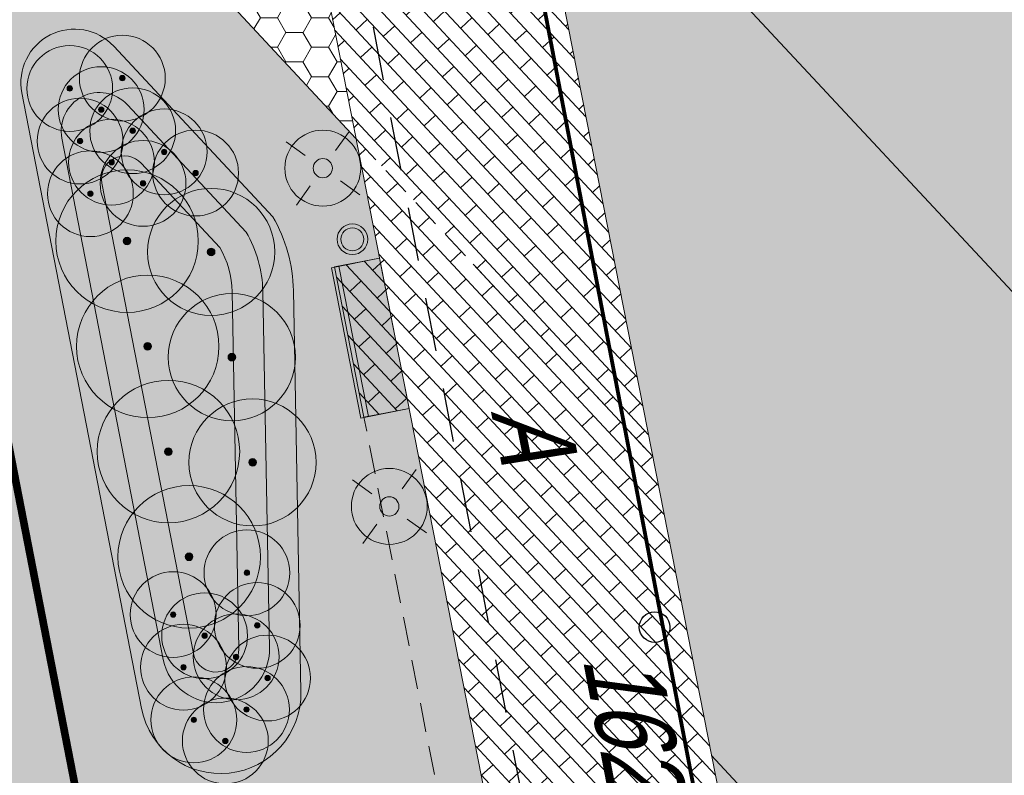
# Model space of a CAD drawing. Header units: millimetres. Extents: x 4385 to 11928, y 17253 to 36963.
# Tile 49 of 256: x 5890 to 5903, y 18466 to 18476. Entities that reach past the tile are written whole.
import ezdxf

# ---------------------------------------------------------------- set-up
doc = ezdxf.new("R2010")
doc.units = ezdxf.units.MM
for name, pattern in [('CENTER', [50.800000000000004, 31.75, -6.35, 6.35, -6.35]), ('DASHED', [19.049999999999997, 12.7, -6.35]), ('ГП_Ботаническая_1 и 2 этап$0$ACAD_ISO04W100', [30, 24, -3, 0, -3])]:
    doc.linetypes.add(name, pattern=pattern)
for name, color, linetype, lineweight, true_color in [('БЛАГО_Ботаническая_Р$0$БЛАГО_МАФ', 7, 'Continuous', 0, 0x000000), ('ГП_здания_сносимые', 7, 'Continuous', 9, 0xfaed00), ('ГП_разбивка_тротуары', 7, 'Continuous', 9, 0x83089b), ('ОЗЕЛ_Ботаническая_Р$0$ОЗЕЛ_растительность', 7, 'Continuous', 5, 0x000000), ('ОЗЕЛ_Ботаническая_Р$0$ОЗЕЛ_растительность_кустарники', 7, 'Continuous', 5, 0x000000), ('Покр_георешетка_газон_8.2(п)', 7, 'Continuous', 0, 0x394c26), ('Покр_озел_9(п)', 7, 'Continuous', 0, 0xc4cfab), ('Покр_разметка', 7, 'Continuous', 0, 0x000000), ('Покр_трот_плитка 600х200х80_проезд_1.1(п)', 250, 'Continuous', 0, 0x333333), ('Покр_трот_плитка_300х100х80_пеш_2.2(п)', 7, 'Continuous', 0, 0xffffff), ('Покр_трот_плитка_300х100х80_проезд_1.2(п)', 7, 'Continuous', 0, 0x000000)]:
    doc.layers.add(name, color=color, linetype=linetype, lineweight=lineweight, true_color=true_color)
for name, color, linetype, lineweight in [('Геоподоснова_34179-21 от 9.08.21$0$Горизонтали', 7, 'Continuous', 25), ('Геоподоснова_34179-21 от 9.08.21$0$Граница улицы', 7, 'Continuous', 25), ('Геоподоснова_34179-21 от 9.08.21$0$Здания', 7, 'Continuous', 25), ('ГП_Ботаническая_1 и 2 этап$0$ГП_здан_проект_оси', 50, 'ГП_Ботаническая_1 и 2 этап$0$ACAD_ISO04W100', 15), ('ГП_здан_проект_оси', 50, 'CENTER', 0), ('ГП_тротуары', 210, 'Continuous', 5)]:
    doc.layers.add(name, color=color, linetype=linetype, lineweight=lineweight)
doc.layers.add('ГП_здан_проект_гараж', color=7, linetype='Continuous', true_color=0xcc0000)
for name, color, linetype, lineweight, true_color, transparency in [('ГП_озел_штриховка_сущ', 7, 'Continuous', 0, 0x829556, 0.6), ('ГП_тротуары_штриховка_сущ', 7, 'Continuous', 0, 0xba8573, 0.6), ('ГП_холм и геопластика', 7, 'Continuous', 0, 0x36526d, 0.5), ('ОЗЕЛ_Ботаническая_Р$0$ГП_холм и геопластика', 7, 'Continuous', 0, 0x36526d, 0.5), ('ОЗЕЛ_Ботаническая_Р$0$ОЗЕЛ_растительность_заливка', 7, 'Continuous', 0, 0x000000, 0.2), ('Покр_озел_9(з)', 7, 'Continuous', 0, 0xc4cfab, 0.5)]:
    doc.layers.add(name, color=color, linetype=linetype, lineweight=lineweight, true_color=true_color, transparency=transparency)
doc.styles.add('Геоподоснова_34179-21 от 9.08.21$0$Style-RUSSIAN_1251 I 0.32289', font='RUSSIAN_1251.shx', dxfattribs={"oblique": 18.5})
pattern_1 = [(0, (-5962.552605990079, -18500.87519400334), (0.333375, 0.19247414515), [0.22225, -0.4445]), (120, (-5962.552605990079, -18500.87519400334), (-0.3333749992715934, 0.1924741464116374), [0.2222499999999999, -0.4444999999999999]), (59.99999999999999, (-5962.552605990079, -18500.87519400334), (7.284066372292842e-10, 0.3849482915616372), [-0.4445, 0.22225])]

# ---------------------------------------------------------------- blocks, each defined once
blk = doc.blocks.new('Геоподоснова_34179-21 от 9.08.21$0$PIKET_243')
at = {"layer": 'Геоподоснова_34179-21 от 9.08.21$0$Горизонтали', "color": 7, "linetype": 'Continuous', "lineweight": 25}
blk.add_arc((0, 0), 0.2000000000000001, 0, 359.999994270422, dxfattribs=at)
blk = doc.blocks.new('Геоподоснова_34179-21 от 9.08.21$0$msdElementTypeLineString_53')
at = {"layer": 'Геоподоснова_34179-21 от 9.08.21$0$Граница улицы', "color": 7, "linetype": 'Continuous', "lineweight": 25}
for p, q in [((8.176079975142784, 25.27157485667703), (8.309374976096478, 24.58247677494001)), ((8.404331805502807, 24.0915763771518), (8.537626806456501, 23.4024782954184)), ((8.63258363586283, 22.9115778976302), (8.765878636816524, 22.2224798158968)), ((8.860835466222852, 21.73157941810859), (8.994130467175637, 21.0424813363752)), ((9.089087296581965, 20.55158093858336), (9.22238229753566, 19.86248285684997)), ((9.317339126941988, 19.37158245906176), (9.450634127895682, 18.68248437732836)), ((9.54559095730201, 18.19158397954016), (9.678885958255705, 17.50248589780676)), ((9.773842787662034, 17.01158550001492), (9.907137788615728, 16.32248741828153)), ((10.00209461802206, 15.83158702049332), (10.13538961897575, 15.14248893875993))]:
    blk.add_line(p, q, dxfattribs=at)
blk = doc.blocks.new('Геоподоснова_34179-21 от 9.08.21')
at = {"layer": 'Геоподоснова_34179-21 от 9.08.21$0$Здания', "color": 7, "linetype": 'Continuous', "lineweight": 25, "flags": 128}
blk.add_lwpolyline([(5945.681980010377, 18473.17310998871), (5920.979179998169, 18468.42392001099), (5921.168194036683, 18467.47251719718), (5921.450146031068, 18466.05331067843), (5916.555339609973, 18465.1436723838), (5915.166640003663, 18464.8855999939), (5914.638450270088, 18467.72781371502), (5914.418714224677, 18468.91022370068), (5913.969756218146, 18471.32608789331), (5911.854029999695, 18482.71091000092), (5911.669387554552, 18482.67597946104), (5905.624426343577, 18481.53239725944), (5902.627643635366, 18480.96546766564), (5900.552740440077, 18480.57293868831), (5897.03103213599, 18479.90670400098), (5896.541, 18479.81400000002), (5900.294497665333, 18460.22921469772), (5900.304070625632, 18460.17926545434), (5900.611355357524, 18458.57593279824), (5900.661293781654, 18458.31536695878), (5900.808118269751, 18457.54927458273), (5900.81533475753, 18457.51162080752), (5901.865128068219, 18452.03406930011)], dxfattribs=at)
at = {"layer": 'Геоподоснова_34179-21 от 9.08.21$0$Горизонтали', "color": 7, "linetype": 'Continuous', "lineweight": 25, "rotation": 12.28311448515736}
blk.add_blockref('Геоподоснова_34179-21 от 9.08.21$0$PIKET_243', (5898.742, 18467.763), dxfattribs=at)
at = {"layer": 'Геоподоснова_34179-21 от 9.08.21$0$Граница улицы', "color": 7, "linetype": 'Continuous', "lineweight": 25}
blk.add_blockref('Геоподоснова_34179-21 от 9.08.21$0$msdElementTypeLineString_53', (5886.891000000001, 18450.325), dxfattribs=at)
at = {"layer": 'Геоподоснова_34179-21 от 9.08.21$0$Горизонтали', "color": 7, "linetype": 'Continuous', "lineweight": 25, "style": 'Геоподоснова_34179-21 от 9.08.21$0$Style-RUSSIAN_1251 I 0.32289', "oblique": 18.5, "width": 0.7999964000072}
blk.add_text('162.41', height=1.000002, rotation=280.7893916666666, dxfattribs=at).set_placement((5897.801, 18467.354))
at = {"layer": 'Геоподоснова_34179-21 от 9.08.21$0$Граница улицы', "color": 7, "linetype": 'Continuous', "lineweight": 25, "style": 'Геоподоснова_34179-21 от 9.08.21$0$Style-RUSSIAN_1251 I 0.32289', "oblique": 18.5, "width": 0.7999964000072}
blk.add_text('А', height=1.000002, rotation=281.4542694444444, dxfattribs=at).set_placement((5896.604095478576, 18470.57745843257))
blk = doc.blocks.new('БЛАГО_Ботаническая_Р$0$sk 091')
at = {"layer": 'БЛАГО_Ботаническая_Р$0$БЛАГО_МАФ', "true_color": 0xc7c8ca}
h = blk.add_hatch(color=9, dxfattribs=at)
h.dxf.hatch_style = 1
h.paths.add_polyline_path([(2, 0.6409999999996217), (2, 0), (0, 0), (0, 0.6409999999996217)])
at = {"layer": 'БЛАГО_Ботаническая_Р$0$БЛАГО_МАФ'}
for points in [[(0, 0), (2, 0), (2, 0.6409999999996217), (0, 0.6409999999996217), (0, 0)], [(2, 0.5410000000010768), (0, 0.5410000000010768)]]:
    blk.add_lwpolyline(points, dxfattribs=at)
blk = doc.blocks.new('БЛАГО_Ботаническая_Р$0$Урна')
at = {"layer": 'БЛАГО_Ботаническая_Р$0$БЛАГО_МАФ', "true_color": 0xfeeab9}
h = blk.add_hatch(color=254, dxfattribs=at)
h.dxf.hatch_style = 1
edge = h.paths.add_edge_path()
edge.add_arc((0, -5.456968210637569e-12), 0.2, 0, 360)
at = {"layer": 'БЛАГО_Ботаническая_Р$0$БЛАГО_МАФ'}
for radius in [0.2, 0.15]:
    blk.add_circle((0, -5.456968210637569e-12), radius, dxfattribs=at)
blk = doc.blocks.new('БЛАГО_Ботаническая_Р$0$П(2018)-171001_Грай (Р)_Освещение$0$Прожектор')
at = {"layer": 'БЛАГО_Ботаническая_Р$0$БЛАГО_МАФ', "true_color": 0xfcfcfc, "transparency": 33554559}
h = blk.add_hatch(color=7, dxfattribs=at)
h.dxf.hatch_style = 1
edge = h.paths.add_edge_path()
edge.add_arc((1.818989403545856e-12, 0), 0.3441239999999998, 0, 360)
at = {"layer": 'БЛАГО_Ботаническая_Р$0$БЛАГО_МАФ', "true_color": 0xfcfcfc, "transparency": 33554636}
h = blk.add_hatch(color=7, dxfattribs=at)
h.dxf.hatch_style = 1
edge = h.paths.add_edge_path()
edge.add_arc((1.818989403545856e-12, -2.27373675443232e-13), 0.08711999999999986, 0, 360)
at = {"layer": 'БЛАГО_Ботаническая_Р$0$БЛАГО_МАФ', "linetype": 'Continuous', "ltscale": 0.4}
for p, q in [((-0.2924392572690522, 0.2935108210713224), (-0.1388480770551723, 0.1399196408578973)), ((0.1380853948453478, 0.1406723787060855), (0.2909238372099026, 0.2935108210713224)), ((-0.2924392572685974, -0.2898522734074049), (-0.1406723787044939, -0.1380853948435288)), ((0.1399196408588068, -0.1388480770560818), (0.2909238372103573, -0.2898522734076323))]:
    blk.add_line(p, q, dxfattribs=at)
at = {"layer": 'БЛАГО_Ботаническая_Р$0$БЛАГО_МАФ'}
for radius in [0.3441239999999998, 0.08711999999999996]:
    blk.add_circle((1.818989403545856e-12, 0), radius, dxfattribs=at)
blk = doc.blocks.new('*U1064')
at = {"layer": 'БЛАГО_Ботаническая_Р$0$БЛАГО_МАФ', "ltscale": 0.1, "xscale": -1.44, "yscale": 1.44, "zscale": 1.44, "rotation": 279.3507664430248}
for p in [(5894.410261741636, 18473.75353328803), (5895.278399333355, 18469.33806761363)]:
    blk.add_blockref('БЛАГО_Ботаническая_Р$0$П(2018)-171001_Грай (Р)_Освещение$0$Прожектор', p, dxfattribs=at)
at = {"layer": 'БЛАГО_Ботаническая_Р$0$БЛАГО_МАФ'}
for name, p, rotation in [('БЛАГО_Ботаническая_Р$0$Урна', (5894.796616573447, 18472.82518217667), 0.06565164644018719), ('БЛАГО_Ботаническая_Р$0$sk 091', (5895.536746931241, 18470.6158317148), 101.1232100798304)]:
    blk.add_blockref(name, p, dxfattribs=dict(at, rotation=rotation))
blk = doc.blocks.new('ОЗЕЛ_Ботаническая_Р$0$Дерен_белый_Сибирика')
at = {"layer": 'ОЗЕЛ_Ботаническая_Р$0$ОЗЕЛ_растительность', "transparency": 33554687}
h = blk.add_hatch(color=256, dxfattribs=at)
h.dxf.hatch_style = 1
edge = h.paths.add_edge_path()
edge.add_arc((0, 0), 50, 0, 360)
at = {"layer": 'ОЗЕЛ_Ботаническая_Р$0$ОЗЕЛ_растительность_заливка', "true_color": 0x6a9432, "transparency": 33554559}
h = blk.add_hatch(color=67, dxfattribs=at)
h.dxf.hatch_style = 1
edge = h.paths.add_edge_path()
edge.add_arc((1.13686837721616e-13, -3.979039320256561e-13), 930.0000000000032, 0, 360)
at = {"layer": 'ОЗЕЛ_Ботаническая_Р$0$ОЗЕЛ_растительность'}
for radius in [930, 50]:
    blk.add_circle((0, 0), radius, dxfattribs=at)
blk = doc.blocks.new('ОЗЕЛ_Ботаническая_Р$0$Чубушник_Зоя_Космодем')
at = {"layer": 'ОЗЕЛ_Ботаническая_Р$0$ОЗЕЛ_растительность', "transparency": 33554687}
h = blk.add_hatch(color=256, dxfattribs=at)
h.dxf.hatch_style = 1
edge = h.paths.add_edge_path()
edge.add_arc((0, 0), 50, 0, 360)
at = {"layer": 'ОЗЕЛ_Ботаническая_Р$0$ОЗЕЛ_растительность_заливка', "true_color": 0x768c27, "transparency": 33554559}
h = blk.add_hatch(color=67, dxfattribs=at)
h.dxf.hatch_style = 1
edge = h.paths.add_edge_path()
edge.add_arc((5.684341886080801e-14, -1.13686837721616e-13), 830.0000000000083, 0, 360)
at = {"layer": 'ОЗЕЛ_Ботаническая_Р$0$ОЗЕЛ_растительность'}
for radius in [830, 50]:
    blk.add_circle((0, 0), radius, dxfattribs=at)
blk = doc.blocks.new('ОЗЕЛ_Ботаническая_Р$0$Спирея_серая_Грефшейм')
at = {"layer": 'ОЗЕЛ_Ботаническая_Р$0$ОЗЕЛ_растительность', "transparency": 33554687}
h = blk.add_hatch(color=256, dxfattribs=at)
h.dxf.hatch_style = 1
edge = h.paths.add_edge_path()
edge.add_arc((0, 0), 35, 0, 360)
at = {"layer": 'ОЗЕЛ_Ботаническая_Р$0$ОЗЕЛ_растительность_заливка', "true_color": 0x7c9464, "transparency": 33554559}
h = blk.add_hatch(color=65, dxfattribs=at)
h.dxf.hatch_style = 1
edge = h.paths.add_edge_path()
edge.add_arc((5.684341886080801e-14, -1.13686837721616e-13), 560.0000000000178, 0, 360)
at = {"layer": 'ОЗЕЛ_Ботаническая_Р$0$ОЗЕЛ_растительность'}
for radius in [560, 35]:
    blk.add_circle((0, 0), radius, dxfattribs=at)
blk = doc.blocks.new('ОЗЕЛ_Ботаническая_Р')
at = {"layer": 'ОЗЕЛ_Ботаническая_Р$0$ГП_холм и геопластика', "ltscale": 2}
for points in [[(5892.044774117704, 18466.69984260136), (5890.482168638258, 18474.73501315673, -0.7535540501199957), (5891.681202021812, 18475.34608277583), (5893.757909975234, 18473.11947512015, -0.127154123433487), (5894.026646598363, 18472.15517357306), (5894.125278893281, 18466.92006089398, -0.9169282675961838)], [(5892.32750011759, 18467.34141771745), (5891.004299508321, 18474.14552964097, -0.7535540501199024), (5891.860751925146, 18474.58200794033), (5893.411728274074, 18472.91907993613, -0.1271541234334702), (5893.62671757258, 18472.14763869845), (5893.714503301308, 18467.48822991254, -0.9169282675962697)], [(5892.720144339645, 18467.41777552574), (5891.526430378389, 18473.55604612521, -0.7535540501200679), (5892.040301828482, 18473.81793310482), (5893.065546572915, 18472.71868475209, -0.1271541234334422), (5893.226788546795, 18472.14010382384), (5893.314574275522, 18467.48069503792, -0.9169282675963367)]]:
    blk.add_lwpolyline(points, format="xyb", close=True, dxfattribs=at)
at = {"layer": 'ОЗЕЛ_Ботаническая_Р$0$ОЗЕЛ_растительность_кустарники', "xscale": 0.001, "yscale": 0.001, "zscale": 0.001}
for name, p in [('ОЗЕЛ_Ботаническая_Р$0$Спирея_серая_Грефшейм', (5891.793298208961, 18474.9291679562)), ('ОЗЕЛ_Ботаническая_Р$0$Спирея_серая_Грефшейм', (5891.106414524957, 18474.79429455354)), ('ОЗЕЛ_Ботаническая_Р$0$Спирея_серая_Грефшейм', (5891.517378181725, 18474.51830613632)), ('ОЗЕЛ_Ботаническая_Р$0$Спирея_серая_Грефшейм', (5891.928341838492, 18474.24231771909)), ('ОЗЕЛ_Ботаническая_Р$0$Спирея_серая_Грефшейм', (5891.241458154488, 18474.10744431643)), ('ОЗЕЛ_Ботаническая_Р$0$Спирея_серая_Грефшейм', (5892.339305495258, 18473.96632930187)), ('ОЗЕЛ_Ботаническая_Р$0$Спирея_серая_Грефшейм', (5891.652421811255, 18473.83145589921)), ('ОЗЕЛ_Ботаническая_Р$0$Спирея_серая_Грефшейм', (5892.750269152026, 18473.69034088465)), ('ОЗЕЛ_Ботаническая_Р$0$Спирея_серая_Грефшейм', (5892.063385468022, 18473.55546748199)), ('ОЗЕЛ_Ботаническая_Р$0$Спирея_серая_Грефшейм', (5891.376501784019, 18473.42059407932)), ('ОЗЕЛ_Ботаническая_Р$0$Дерен_белый_Сибирика', (5891.85498725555, 18472.80118054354)), ('ОЗЕЛ_Ботаническая_Р$0$Чубушник_Зоя_Космодем', (5892.952834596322, 18472.66006552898)), ('ОЗЕЛ_Ботаническая_Р$0$Дерен_белый_Сибирика', (5892.125074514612, 18471.42748006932)), ('ОЗЕЛ_Ботаническая_Р$0$Чубушник_Зоя_Космодем', (5893.222921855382, 18471.28636505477)), ('ОЗЕЛ_Ботаническая_Р$0$Дерен_белый_Сибирика', (5892.395161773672, 18470.05377959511)), ('ОЗЕЛ_Ботаническая_Р$0$Чубушник_Зоя_Космодем', (5893.493009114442, 18469.91266458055)), ('ОЗЕЛ_Ботаническая_Р$0$Дерен_белый_Сибирика', (5892.665249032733, 18468.68007912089)), ('ОЗЕЛ_Ботаническая_Р$0$Спирея_серая_Грефшейм', (5893.419654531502, 18468.471527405)), ('ОЗЕЛ_Ботаническая_Р$0$Спирея_серая_Грефшейм', (5892.456850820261, 18467.92579218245)), ('ОЗЕЛ_Ботаническая_Р$0$Спирея_серая_Грефшейм', (5893.554698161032, 18467.78467716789)), ('ОЗЕЛ_Ботаническая_Р$0$Спирея_серая_Грефшейм', (5892.867814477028, 18467.64980376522)), ('ОЗЕЛ_Ботаническая_Р$0$Спирея_серая_Грефшейм', (5893.278778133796, 18467.373815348)), ('ОЗЕЛ_Ботаническая_Р$0$Спирея_серая_Грефшейм', (5892.591894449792, 18467.23894194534)), ('ОЗЕЛ_Ботаническая_Р$0$Спирея_серая_Грефшейм', (5893.689741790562, 18467.09782693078)), ('ОЗЕЛ_Ботаническая_Р$0$Спирея_серая_Грефшейм', (5893.413821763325, 18466.68696511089)), ('ОЗЕЛ_Ботаническая_Р$0$Спирея_серая_Грефшейм', (5892.726938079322, 18466.55209170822)), ('ОЗЕЛ_Ботаническая_Р$0$Спирея_серая_Грефшейм', (5893.13790173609, 18466.276103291))]:
    blk.add_blockref(name, p, dxfattribs=at)
blk = doc.blocks.new('ГП_Ботаническая_1 и 2 этап')
at = {"layer": 'ГП_Ботаническая_1 и 2 этап$0$ГП_здан_проект_оси'}
blk.add_line((5850.509239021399, 18674.80413967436), (5898.145904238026, 18429.84868883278), dxfattribs=at)
blk = doc.blocks.new('Покр')
at = {"layer": 'Покр_георешетка_газон_8.2(п)'}
h = blk.add_hatch(dxfattribs=at)
h.set_pattern_fill('HONEY', color=256, scale=0.07)
h.set_pattern_definition(pattern_1)
h.paths.add_polyline_path([(-76.1822508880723, -10.46431524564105), (-74.4116462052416, -19.54682147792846), (-67.70916921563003, -26.73309268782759), (-69.49894959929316, -17.63002662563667)])
h = blk.add_hatch(dxfattribs=at)
h.set_pattern_fill('HONEY', color=256, scale=0.07)
h.set_pattern_definition(pattern_1)
h.paths.add_polyline_path([(-62.65475106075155, -24.9682490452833), (-65.62483223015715, -21.78378323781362), (-64.27348744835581, -28.65690629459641), (-63.11037683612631, -34.57264480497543), (-63.0680031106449, -34.788163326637), (-50.80259800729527, -47.93890262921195), (-46.83652588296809, -47.17782796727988), (-44.21884753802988, -44.7363769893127)])
at = {"layer": 'Покр_озел_9(з)'}
h = blk.add_hatch(color=256, dxfattribs=at)
h.dxf.hatch_style = 1
h.paths.add_polyline_path([(-50.80259800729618, -47.93890262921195), (-60.12477469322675, -49.75782271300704), (-59.75875278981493, -51.61945981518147), (-49.4413064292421, -49.6072494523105), (-49.33716181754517, -49.51011606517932)])
h.paths.add_polyline_path([(-63.06885195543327, -50.33437637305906), (-68.23027105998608, -51.33425540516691), (-74.4116462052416, -19.54682147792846), (-76.21998113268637, -17.6079583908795), (-69.21740753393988, -53.46012767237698), (-62.70349421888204, -52.1926354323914)])
at = {"layer": 'Покр_озел_9(п)'}
h = blk.add_hatch(color=256, dxfattribs=at)
h.dxf.hatch_style = 1
h.paths.add_polyline_path([(-67.70916921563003, -26.73309268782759), (-74.4116462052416, -19.54682147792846), (-68.23027105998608, -51.33425540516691), (-63.06885195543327, -50.33437637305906), (-63.51510151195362, -48.0646905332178), (-64.1100827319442, -48.18151099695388), (-64.49591310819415, -46.21912531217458), (-63.90093411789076, -46.10229350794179), (-65.27169969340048, -39.13039365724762), (-65.85836689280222, -39.24559333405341), (-66.24419726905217, -37.28320764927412), (-65.65753006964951, -37.16800797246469), (-67.01585921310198, -30.25936228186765), (-67.60461568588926, -30.3749722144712), (-67.99066363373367, -28.41146774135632), (-67.40169835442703, -28.29693123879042)])
h = blk.add_hatch(color=256, dxfattribs=at)
h.dxf.hatch_style = 1
h.paths.add_polyline_path([(-63.06800311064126, -34.78816332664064), (-60.12477469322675, -49.75782271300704), (-50.80259800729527, -47.93890262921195)])
at = {"layer": 'Покр_трот_плитка 600х200х80_проезд_1.1(п)'}
h = blk.add_hatch(dxfattribs=at)
h.set_pattern_fill('AR-BRSTD', color=256, scale=0.005, angle=313)
h.set_pattern_definition([(313, (-74.20213296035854, 3.561280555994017), (0.2477160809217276, 0.2309989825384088), []), (43.00000000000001, (-74.20213296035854, 3.561280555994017), (-0.09873908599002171, 0.6025266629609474), [0.338709, -0.338709])])
h.paths.add_polyline_path([(-73.86510904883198, 1.82445749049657), (-74.20213296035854, 3.561280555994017), (-69.30796377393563, 8.125964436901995), (-72.48173305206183, 11.31933323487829), (-79.20170825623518, 5.051760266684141), (-77.97327788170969, -1.264613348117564), (-76.64399910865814, -8.099531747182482), (-76.18225088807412, -10.46431524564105), (-76.17032405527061, -10.47710297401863), (-69.49894959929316, -17.63002662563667), (-62.65475106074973, -24.9682490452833), (-57.57288193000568, -30.41693464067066), (-53.12149706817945, -35.18962672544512), (-48.88462267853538, -39.73232467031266), (-46.93928761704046, -37.41965013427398), (-47.81489565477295, -36.48083947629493), (-49.52005084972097, -34.65260378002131), (-56.46010115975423, -27.21161087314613), (-58.16525635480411, -25.38337517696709), (-60.47915177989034, -22.90245952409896), (-64.84434907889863, -18.22217614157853), (-70.06212369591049, -12.6277752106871), (-68.62513043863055, -11.28752322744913), (-70.80772908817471, -8.947381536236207), (-71.62666202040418, -9.711182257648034), (-72.0221981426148, -7.645250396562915), (-72.24131814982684, -6.500760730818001)])
at = {"layer": 'Покр_трот_плитка_300х100х80_пеш_2.2(п)'}
h = blk.add_hatch(dxfattribs=at)
h.set_pattern_fill('AR-BRSTD', color=256, scale=0.003, angle=313)
h.set_pattern_definition([(313, (-5962.552605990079, -18500.87519400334), (0.1486296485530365, 0.1385993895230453), []), (43.00000000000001, (-5962.552605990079, -18500.87519400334), (-0.05924345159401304, 0.3615159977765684), [0.2032254, -0.2032254])])
h.paths.add_polyline_path([(-63.83505184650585, -30.88684929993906), (-64.92635524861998, -29.71677408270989), (-67.70916921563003, -26.73309268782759), (-67.40169835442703, -28.29693123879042), (-67.9906636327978, -28.41146774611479), (-67.60461568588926, -30.3749722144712), (-67.01585921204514, -30.25936228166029), (-65.65753006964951, -37.16800797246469), (-66.24419726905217, -37.28320764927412), (-65.85836689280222, -39.24559333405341), (-65.27169969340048, -39.13039365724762), (-63.90093411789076, -46.10229350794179), (-64.49591310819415, -46.21912531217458), (-64.1100827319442, -48.18151099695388), (-63.51510374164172, -48.06467919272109), (-63.06885195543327, -50.33437637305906), (-60.12477469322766, -49.75782271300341), (-63.0259980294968, -35.00180687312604), (-63.11037683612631, -34.57264480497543)])
at = {"layer": 'Покр_трот_плитка_300х100х80_проезд_1.2(п)'}
h = blk.add_hatch(dxfattribs=at)
h.set_pattern_fill('AR-BRSTD', color=256, scale=0.003, angle=313)
h.set_pattern_definition([(313, (39572.75341688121, -80703.96892338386), (0.1486296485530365, 0.1385993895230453), []), (43.00000000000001, (39572.75341688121, -80703.96892338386), (-0.05924345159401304, 0.3615159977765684), [0.2032254, -0.2032254])])
h.paths.add_polyline_path([(-68.2509270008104, -23.97763902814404), (-67.9630668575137, -25.44173480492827), (-67.70916921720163, -26.73309268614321), (-64.92635524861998, -29.71677408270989), (-63.83505184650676, -30.88684929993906), (-64.63550187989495, -26.81565173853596), (-65.62483223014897, -21.78378323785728), (-69.49894959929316, -17.63002662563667)])
at = {"layer": 'Покр_разметка', "linetype": 'DASHED', "ltscale": 0.03}
blk.add_lwpolyline([(-67.70916921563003, -26.73309268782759), (-63.83505184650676, -30.88684929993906)], dxfattribs=at)

msp = doc.modelspace()

# ---------------------------------------------------------------- linework, layer by layer
at = {"layer": 'ГП_тротуары'}
for p, q in [((5886.332624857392, 18483.26723561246), (5894.843436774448, 18474.14210131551)), ((5893.053656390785, 18483.2451673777), (5899.849111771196, 18448.68255857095)), ((5899.897854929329, 18475.90694495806), (5918.334504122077, 18456.13951248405)), ((5897.917104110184, 18474.0595422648), (5902.793853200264, 18449.25573418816)), ((5894.561939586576, 18472.46372815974), (5894.947779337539, 18470.5012947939)), ((5895.536746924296, 18470.61583175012), (5894.947779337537, 18470.50129479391)), ((5899.484602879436, 18466.0870306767), (5913.215444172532, 18451.36507793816))]:
    msp.add_line(p, q, dxfattribs=at)
for points in [[(5897.917104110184, 18474.0595422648), (5896.92777375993, 18479.09141076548)], [(5895.151099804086, 18472.57830013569), (5894.562133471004, 18472.46376342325)]]:
    msp.add_lwpolyline(points, dxfattribs=at)

# ---------------------------------------------------------------- block references
msp.add_blockref('Покр', (5962.552605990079, 18500.87519400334))

# ---------------------------------------------------------------- next in the draw order: block references
msp.add_blockref('ГП_Ботаническая_1 и 2 этап', (0, 0))

# ---------------------------------------------------------------- next in the draw order: hatches: boundary and pattern name
at = {"layer": 'ГП_озел_штриховка_сущ'}
h = msp.add_hatch(dxfattribs=at)
h.set_pattern_fill('ANSI31', color=256, scale=0.1)
h.set_pattern_definition([(45, (0, 0), (-0.2245064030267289, 0.2245064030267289), [])])
h.paths.add_polyline_path([(5902.584131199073, 18448.04582625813), (5903.805560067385, 18441.82137999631), (5922.606469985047, 18445.51070000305), (5934.69505489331, 18448.02647352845), (5951.702, 18451.333), (5954.182651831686, 18451.81525972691), (5952.934824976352, 18458.09075304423)])
edge = h.paths.add_edge_path()
edge.add_line((5900.209603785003, 18448.75172832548), (5901.643, 18441.364))
edge.add_line((5901.643, 18441.364), (5896.222232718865, 18440.13665647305))
edge.add_arc((5895.780581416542, 18442.08728307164), 2.000000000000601, 190.8753704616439, 282.75753207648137, ccw=False)
edge.add_line((5893.816501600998, 18441.70993644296), (5886.891000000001, 18477.757))
edge.add_line((5886.891000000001, 18477.757), (5887.390029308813, 18477.84868940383))
edge.add_line((5887.390029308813, 18477.84868940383), (5893.329999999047, 18447.41000000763))
edge.add_line((5893.329999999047, 18447.41000000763), (5900.209603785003, 18448.75172832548))
edge = h.paths.add_edge_path()
edge.add_line((5882.844277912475, 18445.34763424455), (5889.481909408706, 18446.85143721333))
edge.add_line((5889.481909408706, 18446.85143721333), (5885.703216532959, 18466.31148506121))
edge.add_line((5885.703216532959, 18466.31148506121), (5882.738339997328, 18481.6154117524))
edge.add_line((5882.738339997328, 18481.6154117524), (5881.942272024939, 18486.2501951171))
edge.add_arc((5883.260368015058, 18479.34855317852), 7.02638160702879, 100.8123143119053, 190.6773868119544)
edge.add_line((5876.355641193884, 18478.04671370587), (5880.694500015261, 18455.59131998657))
edge.add_line((5880.694500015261, 18455.59131998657), (5882.844277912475, 18445.34763424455))
h.paths.add_polyline_path([(6035.023740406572, 18508.02686111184), (6039.213202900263, 18503.57388318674), (6057.801, 18521.457), (6053.794568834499, 18525.67355644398)])
h.paths.add_polyline_path([(6033.060823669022, 18497.65474624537), (6028.821727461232, 18502.19626960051), (6016.611617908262, 18490.7173897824), (6020.90129093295, 18485.95619244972)])
at = {"layer": 'ГП_тротуары_штриховка_сущ'}
h = msp.add_hatch(dxfattribs=at)
h.set_pattern_fill('ANSI31', color=256, scale=0.1, angle=90)
h.set_pattern_definition([(135, (0, 0), (-0.2245064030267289, -0.2245064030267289), [])])
edge = h.paths.add_edge_path()
edge.add_line((5886.891000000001, 18477.757), (5887.390029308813, 18477.84868940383))
edge.add_line((5887.390029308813, 18477.84868940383), (5886.947468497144, 18480.11654084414))
edge.add_line((5886.947468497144, 18480.11654084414), (5886.504, 18480.03))
edge.add_line((5886.504, 18480.03), (5885.216103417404, 18486.8906327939))
edge.add_line((5885.216103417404, 18486.8906327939), (5882.61866430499, 18486.41013930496))
edge.add_line((5882.61866430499, 18486.41013930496), (5881.943227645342, 18486.24463140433))
edge.add_line((5881.943227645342, 18486.24463140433), (5882.738339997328, 18481.6154117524))
edge.add_line((5882.738339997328, 18481.6154117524), (5885.703216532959, 18466.31148506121))
edge.add_line((5885.703216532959, 18466.31148506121), (5889.481909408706, 18446.85143721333))
edge.add_line((5889.481909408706, 18446.85143721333), (5882.844277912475, 18445.34763424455))
edge.add_line((5882.844277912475, 18445.34763424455), (5882.952908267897, 18444.80019835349))
edge.add_arc((5892.761656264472, 18446.74659572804), 9.999999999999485, 191.2236788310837, 248.7159166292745)
edge.add_arc((5892.761656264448, 18446.74659572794), 9.9999999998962, 248.7159166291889, 258.5641313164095)
edge.add_arc((5892.771935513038, 18446.93985054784), 10.19149538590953, 258.7229038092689, 283.848918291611)
edge.add_line((5895.211397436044, 18437.04461918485), (5904.928417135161, 18439.1294227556))
edge.add_arc((6024.74112682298, 17851.6913879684), 599.531925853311, 100.67060527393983, 101.52782224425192, ccw=False)
edge.add_line((5913.730310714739, 18440.85616018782), (5913.806601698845, 18440.871218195))
edge.add_line((5913.806601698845, 18440.871218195), (5923.76719449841, 18442.88259887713))
edge.add_line((5923.76719449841, 18442.88259887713), (5930.571018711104, 18444.18011130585))
edge.add_line((5930.571018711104, 18444.18011130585), (5947.658172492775, 18447.55270490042))
edge.add_line((5947.658172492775, 18447.55270490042), (5953.961999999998, 18448.809))
edge.add_arc((5951.626116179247, 18456.70077114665), 8.230212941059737, 286.4882167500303, 295.9481070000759)
edge.add_arc((5952.482336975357, 18455.2745609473), 6.574750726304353, 294.6769238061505, 308.8087058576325)
edge.add_arc((5953.727969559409, 18453.96682587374), 4.777430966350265, 306.9966973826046, 311.3935709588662)
edge.add_arc((5956.205230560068, 18451.39492417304), 1.220239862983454, 303.9637135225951, 321.1614483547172)
edge.add_arc((5955.716366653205, 18451.64812983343), 1.76321058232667, 324.7172134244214, 340.5192496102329)
edge.add_arc((5956.205230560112, 18451.39492417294), 1.220239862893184, 344.0750146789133, 360.168186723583)
edge.add_arc((5945.934440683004, 18451.36477508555), 11.49107399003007, 0.1681867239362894, 12.09666951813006)
edge.add_line((5957.170360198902, 18453.77286438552), (5956.453, 18457.12))
edge.add_line((5956.453, 18457.12), (5976.513, 18463.101))
edge.add_line((5976.513, 18463.101), (5978.933510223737, 18464.10524263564))
edge.add_line((5978.933510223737, 18464.10524263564), (5900.209603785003, 18448.75172832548))
edge.add_line((5900.209603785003, 18448.75172832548), (5901.643, 18441.364))
edge.add_line((5901.643, 18441.364), (5896.222232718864, 18440.13665647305))
edge.add_arc((5895.780581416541, 18442.08728307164), 2.000000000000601, 190.8753704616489, 282.75753207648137, ccw=False)
edge.add_line((5893.816501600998, 18441.70993644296), (5886.891000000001, 18477.757))
h.paths.add_polyline_path([(5922.606469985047, 18445.51070000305), (5903.805560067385, 18441.82137999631), (5902.584131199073, 18448.04582625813), (5952.934824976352, 18458.09075304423), (5954.182651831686, 18451.81525972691), (5951.702, 18451.333), (5934.69505489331, 18448.02647352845)], flags=16)
edge = h.paths.add_edge_path()
edge.add_line((6028.487276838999, 18489.57991058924), (6025.899536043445, 18490.73903945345))
edge.add_line((6025.899536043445, 18490.73903945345), (6025.882961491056, 18490.74900334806))
edge.add_line((6025.882961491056, 18490.74900334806), (6020.90129093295, 18485.95619244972))
edge.add_line((6020.90129093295, 18485.95619244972), (6016.611617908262, 18490.7173897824))
edge.add_line((6016.611617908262, 18490.7173897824), (6020.557047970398, 18494.4265389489))
edge.add_line((6020.557047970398, 18494.4265389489), (6028.826455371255, 18502.20071436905))
edge.add_line((6028.826455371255, 18502.20071436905), (6028.107868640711, 18502.97169154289))
edge.add_line((6028.107868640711, 18502.97169154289), (6028.099979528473, 18502.98014732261))
edge.add_line((6028.099979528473, 18502.98014732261), (5997.670345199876, 18474.42713594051))
edge.add_line((5997.670345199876, 18474.42713594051), (5998.158348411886, 18473.9056278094))
edge.add_line((5998.158348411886, 18473.9056278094), (6001.253, 18475.867))
edge.add_line((6001.253, 18475.867), (6015.714219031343, 18487.69310339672))
edge.add_line((6015.714219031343, 18487.69310339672), (6020.356640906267, 18483.95755412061))
edge.add_arc((6021.371210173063, 18485.49998518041), 1.846197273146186, 236.6641671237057, 311.6894727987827)
edge.add_arc((6005.613131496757, 18505.32647239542), 27.16950138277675, 308.6957865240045, 315.1526897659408)
edge.add_line((6024.876, 18486.166), (6028.487276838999, 18489.57991058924))

# ---------------------------------------------------------------- next in the draw order: linework, layer by layer
at = {"layer": 'ГП_здан_проект_гараж', "linetype": 'DASHED', "ltscale": 0.09, "const_width": 0.1}
msp.add_lwpolyline([(5882.690843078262, 18509.3210661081), (5912.51513310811, 18537.13752499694), (5913.456378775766, 18536.12833889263), (5957.736247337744, 18577.42719771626), (5997.643699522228, 18534.63916948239), (6005.421014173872, 18541.89289968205), (6003.166799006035, 18544.30982727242), (6020.608167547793, 18560.57700783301), (6051.60788899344, 18527.33968287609), (6022.378056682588, 18500.07766161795), (6020.502385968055, 18502.08872088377), (5982.55435621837, 18466.69542875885), (5894.317306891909, 18449.53590540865)], close=True, dxfattribs=at)
at = {"layer": 'ГП_здан_проект_оси', "ltscale": 0.1}
msp.add_line((5881.501660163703, 18515.4360886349), (5895.040603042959, 18445.81665069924), dxfattribs=at)
at = {"layer": 'ГП_здания_сносимые', "linetype": 'DASHED', "ltscale": 0.1, "const_width": 0.05}
msp.add_lwpolyline([(5953.137480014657, 18458.96641999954), (5902.436886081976, 18449.0507830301), (5896.541, 18479.814), (5900.552740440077, 18480.57293868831), (5900.332731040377, 18481.73590560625), (5898.89186999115, 18481.45456001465), (5898.62121, 18482.70122), (5911.19415, 18485.15768), (5911.571837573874, 18483.12532548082), (5913.392269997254, 18483.46362999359), (5915.682770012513, 18471.6444300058), (5915.959720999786, 18471.70015970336), (5916.445341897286, 18469.28684700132), (5917.373749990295, 18469.45937999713), (5917.606341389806, 18468.35013338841), (5916.396830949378, 18468.12536106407), (5916.673384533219, 18466.63721323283), (5920.077896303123, 18467.26989905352), (5919.792142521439, 18468.80846119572), (5920.895319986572, 18469.03977999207), (5921.012489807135, 18468.43032392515), (5945.681980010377, 18473.17310998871)], dxfattribs=at)
at = {"layer": 'ГП_разбивка_тротуары', "linetype": 'DASHED', "ltscale": 0.03}
msp.add_lwpolyline([(5896.310148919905, 18463.59348830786), (5894.947779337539, 18470.5012947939)], dxfattribs=at)
at = {"layer": 'ГП_холм и геопластика', "ltscale": 2}
for points in [[(5892.044774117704, 18466.69984260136), (5890.482168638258, 18474.73501315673, -0.7535540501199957), (5891.681202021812, 18475.34608277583), (5893.757909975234, 18473.11947512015, -0.127154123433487), (5894.026646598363, 18472.15517357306), (5894.125278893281, 18466.92006089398, -0.9169282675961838)], [(5892.32750011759, 18467.34141771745), (5891.004299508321, 18474.14552964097, -0.7535540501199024), (5891.860751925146, 18474.58200794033), (5893.411728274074, 18472.91907993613, -0.1271541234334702), (5893.62671757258, 18472.14763869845), (5893.714503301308, 18467.48822991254, -0.9169282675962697)], [(5892.720144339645, 18467.41777552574), (5891.526430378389, 18473.55604612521, -0.7535540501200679), (5892.040301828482, 18473.81793310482), (5893.065546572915, 18472.71868475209, -0.1271541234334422), (5893.226788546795, 18472.14010382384), (5893.314574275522, 18467.48069503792, -0.9169282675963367)]]:
    msp.add_lwpolyline(points, format="xyb", close=True, dxfattribs=at)

# ---------------------------------------------------------------- next in the draw order: block references
for name in ['*U1064', 'Геоподоснова_34179-21 от 9.08.21']:
    msp.add_blockref(name, (0, 0))

# ---------------------------------------------------------------- next in the draw order: block references
msp.add_blockref('ОЗЕЛ_Ботаническая_Р', (0, 0))

doc.saveas('drawing.dxf')
